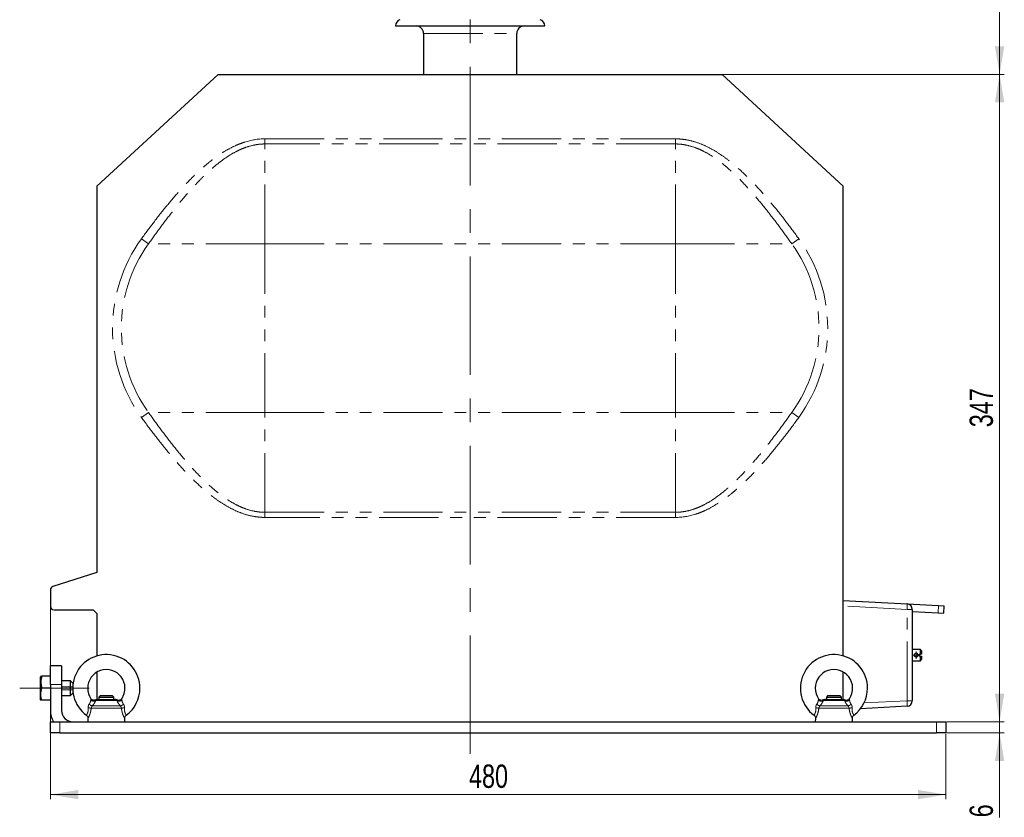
# Model space of a CAD drawing. Header units: millimetres. Extents: x 0 to 400, y -10 to 285.
# Tile 3 of 5: x 103 to 209, y 70 to 155. Entities that reach past the tile are written whole.
import ezdxf

# ---------------------------------------------------------------- set-up
doc = ezdxf.new("R2010")
doc.units = ezdxf.units.MM
doc.linetypes.add('CENTERX2', pattern=[20.32, 12.7, -2.54, 2.54, -2.54])
doc.linetypes.add('PHANTOM', pattern=[12.7, 6.35, -1.27, 1.27, -1.27, 1.27, -1.27])
doc.styles.add('SLDTEXTSTYLE0', font='TXT', dxfattribs={"width": 0.75})
doc.dimstyles.new('SLDDIMSTYLE0', dxfattribs={"dimtxt": 2.5, "dimasz": 3, "dimexe": 0, "dimexo": 0.0625, "dimtad": 1, "dimdec": 1, "dimlfac": 5, "dimrnd": 1e-09, "dimzin": 12, "dimdsep": 46, "dimtxsty": 'SLDTEXTSTYLE0', "dimsah": 1, "dimcen": 0.09, "dimadec": 0, "dimazin": 3, "dimtfac": 1, "dimtdec": 1, "dimtmove": 0, "dimatfit": 0, "dimfxl": 0, "dimfrac": 2, "dimtolj": 1, "dimtzin": 12, "dimarcsym": 0})
doc.dimstyles.new('SLDDIMSTYLE1', dxfattribs={"dimtxt": 2.5, "dimasz": 3, "dimexe": 0, "dimexo": 0.0625, "dimtad": 1, "dimdec": 1, "dimlfac": 5, "dimrnd": 1e-09, "dimzin": 12, "dimdsep": 46, "dimtxsty": 'SLDTEXTSTYLE0', "dimsah": 1, "dimcen": 0.09, "dimadec": 0, "dimazin": 3, "dimtfac": 1, "dimtdec": 1, "dimtofl": 0, "dimtmove": 0, "dimatfit": 3, "dimfxl": 0, "dimfrac": 2, "dimtolj": 1, "dimtzin": 12, "dimarcsym": 0})

# ---------------------------------------------------------------- blocks, each defined once
blk = doc.blocks.new('_D')
at = {"color": 7, "linetype": 'Continuous', "lineweight": 0}
for p, q in [((208.12, 80.17), (208.12, 86.17)), ((202.46, 80.17), (208.62, 80.17)), ((208.12, 78.97), (208.12, 80.17)), ((202.46, 78.97), (208.62, 78.97)), ((208.12, 78.97), (208.12, 69.92))]:
    blk.add_line(p, q, dxfattribs=at)
at = {"color": 7, "linetype": 'Continuous', "lineweight": 18}
for points in [[(208.12, 80.17), (208.62, 83.17), (207.62, 83.17)], [(208.12, 78.97), (207.62, 75.97), (208.62, 75.97)]]:
    blk.add_solid(points, dxfattribs=at)
at = {"color": 7, "linetype": 'Continuous', "lineweight": 18, "insert": (204.9, 69.92), "char_height": 2.5, "attachment_point": 1, "rotation": 90, "style": 'SLDTEXTSTYLE0'}
blk.add_mtext('6', dxfattribs=at)
blk = doc.blocks.new('_D_1')
at = {"color": 7, "linetype": 'Continuous', "lineweight": 0}
for p, q in [((156.46, 211.33), (208.62, 211.33)), ((208.12, 149.57), (208.12, 211.33)), ((178.46, 149.57), (208.62, 149.57))]:
    blk.add_line(p, q, dxfattribs=at)
at = {"color": 7, "linetype": 'Continuous', "lineweight": 18}
for points in [[(208.12, 211.33), (207.62, 208.33), (208.62, 208.33)], [(208.12, 149.57), (208.62, 152.57), (207.62, 152.57)]]:
    blk.add_solid(points, dxfattribs=at)
at = {"color": 7, "linetype": 'Continuous', "lineweight": 18, "insert": (204.9, 175.77), "char_height": 2.5, "attachment_point": 1, "rotation": 90, "style": 'SLDTEXTSTYLE0'}
blk.add_mtext('308,8', dxfattribs=at)
blk = doc.blocks.new('_D_2')
at = {"color": 7, "linetype": 'Continuous', "lineweight": 0}
for p, q in [((178.46, 149.57), (208.62, 149.57)), ((208.12, 80.17), (208.12, 149.57)), ((202.46, 80.17), (208.62, 80.17))]:
    blk.add_line(p, q, dxfattribs=at)
at = {"color": 7, "linetype": 'Continuous', "lineweight": 18}
for points in [[(208.12, 149.57), (207.62, 146.57), (208.62, 146.57)], [(208.12, 80.17), (208.62, 83.17), (207.62, 83.17)]]:
    blk.add_solid(points, dxfattribs=at)
at = {"color": 7, "linetype": 'Continuous', "lineweight": 18, "insert": (204.9, 111.74), "char_height": 2.5, "attachment_point": 1, "rotation": 90, "style": 'SLDTEXTSTYLE0'}
blk.add_mtext('347', dxfattribs=at)
blk = doc.blocks.new('_D_3')
at = {"color": 7, "linetype": 'Continuous', "lineweight": 0}
for p, q in [((106.36, 92.47), (106.36, 71.86)), ((202.36, 78.87), (202.36, 71.86)), ((202.36, 72.36), (106.36, 72.36))]:
    blk.add_line(p, q, dxfattribs=at)
at = {"color": 7, "linetype": 'Continuous', "lineweight": 18}
for points in [[(106.36, 72.36), (109.36, 71.86), (109.36, 72.86)], [(202.36, 72.36), (199.36, 72.86), (199.36, 71.86)]]:
    blk.add_solid(points, dxfattribs=at)
at = {"color": 7, "linetype": 'Continuous', "lineweight": 18, "insert": (151.24, 75.58), "char_height": 2.5, "attachment_point": 1, "style": 'SLDTEXTSTYLE0'}
blk.add_mtext('480', dxfattribs=at)
blk = doc.blocks.new('SW_CENTERMARKSYMBOL_0')
at = {"color": 0, "linetype": 'Continuous', "lineweight": 18}
for p, q in [((-0.2, 0), (-0.4, 0)), ((0, 0), (-0.2, 0)), ((0, 0.2), (0, 0.4)), ((0, 0), (0, 0.2)), ((0, 0), (0, -0.2)), ((0, 0), (0.2, 0)), ((0.2, 0), (0.4, 0)), ((0, -0.2), (0, -0.4))]:
    blk.add_line(p, q, dxfattribs=at)

msp = doc.modelspace()

# ---------------------------------------------------------------- linework, layer by layer
at = {"color": 7, "linetype": 'CENTERX2', "lineweight": 18}
for p, q in [((151.362, 76.712), (151.362, 222.106)), ((103.075, 83.766), (110.512, 83.766))]:
    msp.add_line(p, q, dxfattribs=at)
at = {"color": 7, "linetype": 'Continuous', "lineweight": 25}
for p, q in [((143.362, 154.766), (159.362, 154.766)), ((146.362, 153.966), (146.362, 149.566)), ((156.362, 149.566), (156.362, 153.966)), ((111.362, 137.566), (124.362, 149.566)), ((124.362, 149.566), (178.362, 149.566)), ((178.362, 149.566), (191.362, 137.566)), ((111.362, 137.566), (111.362, 96.166)), ((191.362, 87.224), (191.362, 137.566)), ((191.362, 124.166), (191.363, 124.166)), ((191.363, 104.166), (191.363, 124.166)), ((191.362, 104.166), (191.363, 104.166)), ((111.362, 96.166), (106.64, 94.655)), ((106.362, 94.274), (106.362, 92.566)), ((191.362, 93.166), (198.193, 92.808)), ((106.762, 92.166), (110.962, 92.166)), ((110.962, 92.166), (111.362, 91.766)), ((198.193, 92.808), (201.577, 92.63)), ((198.762, 92.209), (198.762, 82.423)), ((198.762, 91.977), (201.535, 91.832)), ((201.535, 91.832), (202.146, 91.8)), ((201.577, 92.63), (202.188, 92.598)), ((202.146, 91.8), (202.188, 92.598)), ((111.362, 91.766), (111.362, 87.224)), ((199.622, 87.916), (198.762, 87.916)), ((199.762, 87.776), (199.622, 87.916)), ((199.622, 87.416), (199.622, 87.916)), ((199.762, 87.776), (199.762, 87.416)), ((198.762, 86.716), (199.622, 86.716)), ((199.482, 87.416), (199.622, 87.416)), ((199.482, 87.216), (199.482, 87.416)), ((199.622, 87.216), (199.482, 87.216)), ((199.622, 86.716), (199.622, 87.216)), ((199.622, 86.716), (199.762, 86.856)), ((199.762, 87.216), (199.762, 86.856)), ((107.562, 86.166), (106.362, 86.166)), ((106.362, 84.166), (106.362, 86.166)), ((107.562, 86.166), (107.562, 84.166)), ((111.362, 85.498), (111.362, 82.558)), ((191.362, 82.558), (191.362, 85.498)), ((105.339, 85.066), (105.302, 85.001)), ((105.302, 83.148), (105.302, 85.001)), ((106.362, 85.066), (105.456, 85.066)), ((108.512, 84.566), (107.562, 84.566)), ((108.762, 84.316), (108.512, 84.566)), ((108.512, 82.966), (108.512, 84.566)), ((106.362, 83.766), (105.456, 83.766)), ((106.362, 84.166), (106.362, 81.366)), ((107.562, 84.166), (107.562, 81.366)), ((108.762, 84.316), (108.762, 83.216)), ((105.302, 82.531), (105.302, 83.148)), ((105.302, 82.531), (105.339, 82.466)), ((106.362, 82.466), (105.456, 82.466)), ((107.562, 82.966), (108.512, 82.966)), ((108.512, 82.966), (108.762, 83.216)), ((111.439, 82.566), (113.284, 82.566)), ((111.722, 82.966), (111.562, 82.806)), ((111.562, 82.806), (111.562, 82.566)), ((111.562, 82.806), (113.162, 82.806)), ((111.722, 82.966), (113.002, 82.966)), ((113.162, 82.806), (113.002, 82.966)), ((113.162, 82.566), (113.162, 82.806)), ((189.439, 82.566), (191.284, 82.566)), ((189.722, 82.966), (189.562, 82.806)), ((189.562, 82.806), (189.562, 82.566)), ((189.562, 82.806), (191.162, 82.806)), ((189.722, 82.966), (191.002, 82.966)), ((191.162, 82.806), (191.002, 82.966)), ((191.162, 82.566), (191.162, 82.806)), ((198.193, 81.824), (193.209, 81.563)), ((110.387, 80.531), (110.362, 80.166)), ((114.362, 80.166), (114.336, 80.531)), ((188.387, 80.531), (188.362, 80.166)), ((192.362, 80.166), (192.336, 80.531)), ((106.362, 78.966), (106.362, 80.166)), ((106.362, 80.166), (107.362, 80.166)), ((107.362, 80.166), (201.362, 80.166)), ((201.362, 80.166), (202.362, 80.166)), ((202.362, 80.166), (202.362, 78.966)), ((107.362, 78.966), (106.362, 78.966)), ((107.362, 78.966), (201.362, 78.966)), ((202.362, 78.966), (201.362, 78.966))]:
    msp.add_line(p, q, dxfattribs=at)
at = {"color": 8, "linetype": 'PHANTOM', "lineweight": 18}
for p, q in [((146.362, 153.966), (156.362, 153.966)), ((129.362, 142.108), (129.362, 142.655)), ((129.362, 142.655), (173.362, 142.655)), ((173.362, 142.108), (173.362, 142.655)), ((129.362, 131.395), (129.362, 142.108)), ((173.362, 142.108), (129.362, 142.108)), ((173.362, 131.395), (173.362, 142.108)), ((116.131, 131.942), (116.887, 131.395)), ((185.837, 131.395), (186.593, 131.942)), ((129.362, 131.395), (116.887, 131.395)), ((129.362, 113.337), (129.362, 131.395)), ((129.362, 131.395), (173.362, 131.395)), ((173.362, 113.337), (173.362, 131.395)), ((173.362, 131.395), (185.837, 131.395)), ((116.131, 112.789), (116.887, 113.337)), ((129.362, 113.337), (116.887, 113.337)), ((129.362, 113.337), (173.362, 113.337)), ((129.362, 102.623), (129.362, 113.337)), ((173.362, 113.337), (185.837, 113.337)), ((173.362, 102.623), (173.362, 113.337)), ((185.837, 113.337), (186.593, 112.789)), ((129.362, 102.623), (173.362, 102.623)), ((129.362, 102.076), (129.362, 102.623)), ((173.362, 102.076), (173.362, 102.623)), ((173.362, 102.076), (129.362, 102.076)), ((198.193, 92.209), (191.362, 92.567)), ((198.193, 82.423), (198.193, 92.209)), ((198.762, 92.209), (198.193, 92.209)), ((201.535, 91.832), (201.577, 92.63)), ((107.562, 84.166), (106.362, 84.166)), ((113.484, 82.449), (111.239, 82.449)), ((191.484, 82.449), (189.239, 82.449)), ((193.595, 82.182), (198.193, 82.423)), ((198.762, 82.423), (198.193, 82.423)), ((113.983, 81.617), (110.741, 81.617)), ((110.864, 81.872), (113.86, 81.872)), ((191.983, 81.617), (188.741, 81.617)), ((188.864, 81.872), (191.86, 81.872)), ((107.362, 80.166), (107.362, 78.966)), ((201.362, 78.966), (201.362, 80.166))]:
    msp.add_line(p, q, dxfattribs=at)
at = {"color": 7, "linetype": 'Continuous', "lineweight": 18}
for p, q in [((108.762, 83.926), (107.562, 83.926)), ((108.762, 83.606), (107.562, 83.606))]:
    msp.add_line(p, q, dxfattribs=at)
at = {"color": 7, "linetype": 'Continuous', "lineweight": 25}
for centre, radius, start, end in [((144.062, 154.766), 0.7, 108.37914, 180), ((158.662, 154.766), 0.7, 0, 71.62086), ((145.562, 153.966), 0.8, 0, 90), ((157.162, 153.966), 0.8, 90, 180), ((106.762, 94.274), 0.4, 107.74467, 180), ((106.762, 92.566), 0.4, 180, 270), ((198.162, 92.209), 0.6, 0, 87), ((112.362, 83.766), 3.6, 0, 233.5863), ((190.362, 83.766), 3.6, 0, 233.5863), ((112.362, 83.766), 2, 325.49738, 180), ((190.362, 83.766), 2, 325.49738, 180), ((112.362, 83.766), 2, 180, 214.5157), ((112.362, 83.766), 3.6, 306.41386, 0), ((190.362, 83.766), 2, 180, 214.5157), ((190.362, 83.766), 3.6, 306.41386, 0), ((111.439, 82.166), 0.4, 90, 120.6841), ((113.284, 82.166), 0.4, 59.38804, 90), ((189.439, 82.166), 0.4, 90, 120.6841), ((191.284, 82.166), 0.4, 59.38804, 90), ((198.162, 82.423), 0.6, 273, 0), ((108.762, 81.366), 2.4, 180, 210), ((108.762, 81.366), 1.2, 180, 270)]:
    msp.add_arc(centre, radius, start, end, dxfattribs=at)
at = {"color": 8, "linetype": 'PHANTOM', "lineweight": 18}
for centre, radius, start, end in [((129.362, 122.366), 16.333, 144.10315, 215.89685), ((173.362, 122.366), 16.333, 324.10315, 35.89685), ((129.362, 122.366), 15.399, 144.10315, 215.89685), ((173.362, 122.366), 15.399, 324.10315, 35.89685), ((195.322, 92.508), 2.887, 354.04331, 5.95669), ((111.007, 82.817), 0.436, 223.34323, 302.26106), ((113.717, 82.817), 0.436, 237.73894, 316.65677), ((189.007, 82.817), 0.436, 223.34323, 302.26106), ((191.717, 82.817), 0.436, 237.73894, 316.65677), ((195.322, 82.123), 2.887, 354.04331, 5.95669), ((109.985, 77.797), 3.893, 78.79787, 83.57186), ((110.996, 82.526), 0.668, 224.71958, 258.64776), ((113.728, 82.526), 0.668, 281.35224, 315.28042), ((114.739, 77.797), 3.893, 96.42814, 101.20213), ((187.985, 77.797), 3.893, 78.79787, 83.57186), ((188.996, 82.526), 0.668, 224.71958, 258.64776), ((191.728, 82.526), 0.668, 281.35224, 315.28042), ((192.739, 77.797), 3.893, 96.42814, 101.20213)]:
    msp.add_arc(centre, radius, start, end, dxfattribs=at)
for points, knots in [([(116.131, 131.942), (116.561, 132.536), (116.997, 133.124), (117.885, 134.285), (118.337, 134.859), (119.263, 135.988), (119.736, 136.543), (120.712, 137.627), (121.215, 138.157), (122, 138.923), (122.267, 139.174), (122.678, 139.542), (122.816, 139.663), (123.096, 139.902), (123.239, 140.02), (123.67, 140.367), (123.963, 140.589), (124.563, 141.011), (124.87, 141.211), (125.501, 141.582), (125.825, 141.754), (126.328, 141.986), (126.499, 142.059), (126.845, 142.193), (127.019, 142.255), (127.895, 142.532), (128.616, 142.655), (129.362, 142.655)], [0, 0, 0, 0, 0.125, 0.125, 0.25, 0.25, 0.375, 0.375, 0.5, 0.5, 0.5625, 0.5625, 0.59375, 0.59375, 0.625, 0.625, 0.6875, 0.6875, 0.75, 0.75, 0.8125, 0.8125, 0.84375, 0.84375, 0.875, 0.875, 1, 1, 1, 1]), ([(173.362, 142.655), (173.548, 142.655), (173.733, 142.648), (174.104, 142.617), (174.288, 142.594), (174.834, 142.505), (175.19, 142.418), (175.889, 142.196), (176.232, 142.061), (176.905, 141.751), (177.23, 141.578), (177.863, 141.205), (178.171, 141.004), (178.772, 140.581), (179.065, 140.358), (179.928, 139.662), (180.471, 139.17), (181.516, 138.149), (182.018, 137.621), (182.992, 136.538), (183.465, 135.983), (184.389, 134.856), (184.841, 134.283), (185.728, 133.122), (186.163, 132.535), (186.593, 131.942)], [0, 0, 0, 0, 0.03125, 0.03125, 0.0625, 0.0625, 0.125, 0.125, 0.1875, 0.1875, 0.25, 0.25, 0.3125, 0.3125, 0.375, 0.375, 0.5, 0.5, 0.625, 0.625, 0.75, 0.75, 0.875, 0.875, 1, 1, 1, 1]), ([(129.362, 142.108), (129.182, 142.108), (129.003, 142.1), (128.646, 142.066), (128.469, 142.041), (127.944, 141.944), (127.603, 141.848), (127.101, 141.668), (126.936, 141.602), (126.608, 141.458), (126.447, 141.381), (125.974, 141.136), (125.67, 140.957), (125.08, 140.572), (124.793, 140.366), (124.233, 139.935), (123.96, 139.709), (123.425, 139.241), (123.164, 139.001), (122.655, 138.51), (122.406, 138.26), (121.673, 137.497), (121.203, 136.972), (120.288, 135.901), (119.843, 135.355), (118.972, 134.246), (118.545, 133.684), (117.706, 132.547), (117.294, 131.973), (116.887, 131.395)], [0, 0, 0, 0, 0.03125, 0.03125, 0.0625, 0.0625, 0.125, 0.125, 0.15625, 0.15625, 0.1875, 0.1875, 0.25, 0.25, 0.3125, 0.3125, 0.375, 0.375, 0.4375, 0.4375, 0.5, 0.5, 0.625, 0.625, 0.75, 0.75, 0.875, 0.875, 1, 1, 1, 1]), ([(185.837, 131.395), (185.43, 131.973), (185.018, 132.546), (184.181, 133.681), (183.755, 134.243), (182.885, 135.35), (182.44, 135.896), (181.526, 136.966), (181.057, 137.49), (180.08, 138.507), (179.574, 139.001), (178.904, 139.586), (178.769, 139.702), (178.494, 139.928), (178.355, 140.039), (177.934, 140.364), (177.646, 140.57), (177.053, 140.957), (176.747, 141.138), (176.271, 141.383), (176.109, 141.461), (175.784, 141.604), (175.619, 141.669), (175.12, 141.849), (174.78, 141.943), (174.256, 142.041), (174.078, 142.066), (173.721, 142.1), (173.542, 142.108), (173.362, 142.108)], [0, 0, 0, 0, 0.125, 0.125, 0.25, 0.25, 0.375, 0.375, 0.5, 0.5, 0.625, 0.625, 0.65625, 0.65625, 0.6875, 0.6875, 0.75, 0.75, 0.8125, 0.8125, 0.84375, 0.84375, 0.875, 0.875, 0.9375, 0.9375, 0.96875, 0.96875, 1, 1, 1, 1]), ([(116.887, 113.337), (117.294, 112.759), (117.705, 112.185), (118.543, 111.051), (118.969, 110.489), (119.839, 109.382), (120.283, 108.836), (121.197, 107.766), (121.667, 107.241), (122.643, 106.224), (123.15, 105.731), (123.819, 105.146), (123.955, 105.03), (124.23, 104.804), (124.368, 104.693), (124.79, 104.368), (125.078, 104.161), (125.671, 103.774), (125.977, 103.594), (126.453, 103.348), (126.614, 103.271), (126.94, 103.128), (127.104, 103.062), (127.603, 102.883), (127.944, 102.788), (128.468, 102.691), (128.646, 102.666), (129.003, 102.632), (129.182, 102.623), (129.362, 102.623)], [0, 0, 0, 0, 0.125, 0.125, 0.25, 0.25, 0.375, 0.375, 0.5, 0.5, 0.625, 0.625, 0.65625, 0.65625, 0.6875, 0.6875, 0.75, 0.75, 0.8125, 0.8125, 0.84375, 0.84375, 0.875, 0.875, 0.9375, 0.9375, 0.96875, 0.96875, 1, 1, 1, 1]), ([(173.362, 102.623), (173.541, 102.623), (173.721, 102.632), (174.078, 102.666), (174.255, 102.691), (174.78, 102.788), (175.121, 102.883), (175.623, 103.063), (175.788, 103.13), (176.116, 103.274), (176.276, 103.351), (176.75, 103.595), (177.053, 103.775), (177.644, 104.16), (177.931, 104.366), (178.491, 104.797), (178.764, 105.023), (179.299, 105.49), (179.56, 105.731), (180.069, 106.222), (180.318, 106.472), (181.051, 107.235), (181.521, 107.76), (182.436, 108.83), (182.881, 109.377), (183.752, 110.485), (184.179, 111.048), (185.018, 112.184), (185.43, 112.758), (185.837, 113.337)], [0, 0, 0, 0, 0.03125, 0.03125, 0.0625, 0.0625, 0.125, 0.125, 0.15625, 0.15625, 0.1875, 0.1875, 0.25, 0.25, 0.3125, 0.3125, 0.375, 0.375, 0.4375, 0.4375, 0.5, 0.5, 0.625, 0.625, 0.75, 0.75, 0.875, 0.875, 1, 1, 1, 1]), ([(129.362, 102.076), (129.176, 102.076), (128.99, 102.084), (128.62, 102.114), (128.436, 102.137), (127.89, 102.226), (127.534, 102.313), (126.835, 102.535), (126.492, 102.67), (125.819, 102.98), (125.493, 103.153), (124.861, 103.527), (124.553, 103.727), (123.952, 104.151), (123.658, 104.374), (122.796, 105.069), (122.253, 105.561), (121.208, 106.582), (120.706, 107.111), (119.732, 108.194), (119.259, 108.748), (118.334, 109.876), (117.883, 110.449), (116.996, 111.609), (116.56, 112.196), (116.131, 112.789)], [0, 0, 0, 0, 0.03125, 0.03125, 0.0625, 0.0625, 0.125, 0.125, 0.1875, 0.1875, 0.25, 0.25, 0.3125, 0.3125, 0.375, 0.375, 0.5, 0.5, 0.625, 0.625, 0.75, 0.75, 0.875, 0.875, 1, 1, 1, 1]), ([(186.593, 112.789), (186.163, 112.196), (185.727, 111.608), (184.839, 110.446), (184.387, 109.872), (183.461, 108.744), (182.988, 108.189), (182.012, 107.104), (181.509, 106.575), (180.724, 105.809), (180.457, 105.558), (180.046, 105.19), (179.908, 105.069), (179.627, 104.83), (179.485, 104.712), (179.054, 104.365), (178.761, 104.143), (178.161, 103.721), (177.854, 103.521), (177.223, 103.149), (176.898, 102.977), (176.395, 102.746), (176.224, 102.673), (175.879, 102.538), (175.705, 102.477), (174.829, 102.2), (174.108, 102.076), (173.362, 102.076)], [0, 0, 0, 0, 0.125, 0.125, 0.25, 0.25, 0.375, 0.375, 0.5, 0.5, 0.5625, 0.5625, 0.59375, 0.59375, 0.625, 0.625, 0.6875, 0.6875, 0.75, 0.75, 0.8125, 0.8125, 0.84375, 0.84375, 0.875, 0.875, 1, 1, 1, 1]), ([(110.521, 82.056), (110.551, 82.097), (110.577, 82.137), (110.619, 82.217), (110.636, 82.258), (110.662, 82.338), (110.671, 82.376), (110.684, 82.45), (110.688, 82.485), (110.69, 82.518)], [0, 0, 0, 0, 0.25, 0.25, 0.5, 0.5, 0.75, 0.75, 1, 1, 1, 1]), ([(110.69, 82.518), (110.694, 82.55), (110.702, 82.614), (110.716, 82.643), (110.713, 82.633), (110.712, 82.633)], [0, 0, 0, 0, 0.4875841, 0.9734485, 1, 1, 1, 1]), ([(111.239, 82.449), (111.221, 82.41), (111.199, 82.367), (111.149, 82.275), (111.122, 82.227), (111.029, 82.08), (110.954, 81.976), (110.864, 81.872)], [0, 0, 0, 0, 0.25, 0.25, 0.5, 0.5, 1, 1, 1, 1]), ([(111.241, 82.501), (111.241, 82.504), (111.242, 82.507), (111.24, 82.461), (111.239, 82.449)], [0, 0, 0, 0, 0.7234696, 1, 1, 1, 1]), ([(113.484, 82.449), (113.484, 82.478), (113.482, 82.519), (113.483, 82.505), (113.483, 82.501)], [0, 0, 0, 0, 0.70598, 1, 1, 1, 1]), ([(113.86, 81.872), (113.769, 81.977), (113.695, 82.079), (113.602, 82.227), (113.574, 82.275), (113.525, 82.367), (113.503, 82.41), (113.484, 82.449)], [0, 0, 0, 0, 0.5, 0.5, 0.75, 0.75, 1, 1, 1, 1]), ([(114.011, 82.632), (114.014, 82.629), (114.018, 82.622), (114.029, 82.552), (114.034, 82.518)], [0, 0, 0, 0, 0.508036, 1, 1, 1, 1]), ([(114.034, 82.518), (114.036, 82.486), (114.04, 82.451), (114.053, 82.377), (114.062, 82.338), (114.088, 82.259), (114.104, 82.218), (114.147, 82.137), (114.172, 82.096), (114.203, 82.056)], [0, 0, 0, 0, 0.25, 0.25, 0.5, 0.5, 0.75, 0.75, 1, 1, 1, 1]), ([(188.521, 82.056), (188.551, 82.097), (188.577, 82.137), (188.619, 82.217), (188.636, 82.258), (188.662, 82.338), (188.671, 82.376), (188.684, 82.45), (188.688, 82.485), (188.69, 82.518)], [0, 0, 0, 0, 0.25, 0.25, 0.5, 0.5, 0.75, 0.75, 1, 1, 1, 1]), ([(188.69, 82.518), (188.694, 82.55), (188.702, 82.614), (188.716, 82.643), (188.713, 82.633), (188.712, 82.633)], [0, 0, 0, 0, 0.4875841, 0.9734485, 1, 1, 1, 1]), ([(189.239, 82.449), (189.221, 82.41), (189.199, 82.367), (189.149, 82.275), (189.122, 82.227), (189.029, 82.08), (188.954, 81.976), (188.864, 81.872)], [0, 0, 0, 0, 0.25, 0.25, 0.5, 0.5, 1, 1, 1, 1]), ([(189.241, 82.501), (189.241, 82.504), (189.242, 82.507), (189.24, 82.461), (189.239, 82.449)], [0, 0, 0, 0, 0.7234696, 1, 1, 1, 1]), ([(191.484, 82.449), (191.484, 82.478), (191.482, 82.519), (191.483, 82.505), (191.483, 82.501)], [0, 0, 0, 0, 0.70598, 1, 1, 1, 1]), ([(191.86, 81.872), (191.769, 81.977), (191.695, 82.079), (191.602, 82.227), (191.574, 82.275), (191.525, 82.367), (191.503, 82.41), (191.484, 82.449)], [0, 0, 0, 0, 0.5, 0.5, 0.75, 0.75, 1, 1, 1, 1]), ([(192.011, 82.632), (192.014, 82.629), (192.018, 82.622), (192.029, 82.552), (192.034, 82.518)], [0, 0, 0, 0, 0.508036, 1, 1, 1, 1]), ([(192.034, 82.518), (192.036, 82.486), (192.04, 82.451), (192.053, 82.377), (192.062, 82.338), (192.088, 82.259), (192.104, 82.218), (192.147, 82.137), (192.172, 82.096), (192.203, 82.056)], [0, 0, 0, 0, 0.25, 0.25, 0.5, 0.5, 0.75, 0.75, 1, 1, 1, 1]), ([(110.227, 80.872), (110.23, 80.877), (110.237, 80.886), (110.302, 80.992), (110.377, 81.166), (110.43, 81.404), (110.424, 81.575), (110.421, 81.666)], [0, 0, 0, 0, 0.1858754, 0.3948285, 0.5994448, 0.7879412, 1, 1, 1, 1]), ([(110.741, 81.617), (110.719, 81.465), (110.678, 81.192), (110.556, 80.85), (110.451, 80.631), (110.389, 80.523), (110.392, 80.529), (110.393, 80.53)], [0, 0, 0, 0, 0.2726161, 0.4889441, 0.7061547, 0.9019008, 1, 1, 1, 1]), ([(110.421, 81.666), (110.418, 81.701), (110.418, 81.736), (110.423, 81.805), (110.429, 81.839), (110.445, 81.907), (110.456, 81.939), (110.484, 82.001), (110.501, 82.03), (110.521, 82.056)], [0, 0, 0, 0, 0.25, 0.25, 0.5, 0.5, 0.75, 0.75, 1, 1, 1, 1]), ([(110.864, 81.872), (110.849, 81.854), (110.835, 81.836), (110.809, 81.797), (110.796, 81.776), (110.764, 81.711), (110.749, 81.664), (110.741, 81.617)], [0, 0, 0, 0, 0.25, 0.25, 0.5, 0.5, 1, 1, 1, 1]), ([(113.983, 81.617), (113.975, 81.664), (113.96, 81.71), (113.917, 81.797), (113.89, 81.837), (113.86, 81.872)], [0, 0, 0, 0, 0.5, 0.5, 1, 1, 1, 1]), ([(114.331, 80.53), (114.332, 80.528), (114.337, 80.52), (114.29, 80.601), (114.207, 80.764), (114.106, 81.014), (114.024, 81.31), (113.995, 81.521), (113.983, 81.617)], [0, 0, 0, 0, 0.0815707, 0.2548672, 0.4322741, 0.6214941, 0.8281296, 1, 1, 1, 1]), ([(114.203, 82.056), (114.223, 82.03), (114.239, 82.002), (114.267, 81.94), (114.278, 81.907), (114.303, 81.807), (114.308, 81.736), (114.303, 81.666)], [0, 0, 0, 0, 0.25, 0.25, 0.5, 0.5, 1, 1, 1, 1]), ([(114.303, 81.666), (114.3, 81.571), (114.295, 81.397), (114.347, 81.169), (114.417, 81.004), (114.475, 80.904), (114.505, 80.859), (114.497, 80.871), (114.496, 80.872)], [0, 0, 0, 0, 0.221647, 0.4049074, 0.5882068, 0.7751312, 0.9774722, 1, 1, 1, 1]), ([(188.227, 80.872), (188.23, 80.877), (188.237, 80.886), (188.302, 80.992), (188.377, 81.166), (188.43, 81.404), (188.424, 81.575), (188.421, 81.666)], [0, 0, 0, 0, 0.1858754, 0.3948285, 0.5994448, 0.7879412, 1, 1, 1, 1]), ([(188.741, 81.617), (188.719, 81.465), (188.678, 81.192), (188.556, 80.85), (188.451, 80.631), (188.389, 80.523), (188.392, 80.529), (188.393, 80.53)], [0, 0, 0, 0, 0.2726161, 0.4889441, 0.7061547, 0.9019008, 1, 1, 1, 1]), ([(188.421, 81.666), (188.418, 81.701), (188.418, 81.736), (188.423, 81.805), (188.429, 81.839), (188.445, 81.907), (188.456, 81.939), (188.484, 82.001), (188.501, 82.03), (188.521, 82.056)], [0, 0, 0, 0, 0.25, 0.25, 0.5, 0.5, 0.75, 0.75, 1, 1, 1, 1]), ([(188.864, 81.872), (188.849, 81.854), (188.835, 81.836), (188.809, 81.797), (188.796, 81.776), (188.764, 81.711), (188.749, 81.664), (188.741, 81.617)], [0, 0, 0, 0, 0.25, 0.25, 0.5, 0.5, 1, 1, 1, 1]), ([(191.983, 81.617), (191.975, 81.664), (191.96, 81.71), (191.917, 81.797), (191.89, 81.837), (191.86, 81.872)], [0, 0, 0, 0, 0.5, 0.5, 1, 1, 1, 1]), ([(192.331, 80.53), (192.332, 80.528), (192.337, 80.52), (192.29, 80.601), (192.207, 80.764), (192.106, 81.014), (192.024, 81.31), (191.995, 81.521), (191.983, 81.617)], [0, 0, 0, 0, 0.0815707, 0.2548672, 0.4322741, 0.6214941, 0.8281296, 1, 1, 1, 1]), ([(192.203, 82.056), (192.223, 82.03), (192.239, 82.002), (192.267, 81.94), (192.278, 81.907), (192.303, 81.807), (192.308, 81.736), (192.303, 81.666)], [0, 0, 0, 0, 0.25, 0.25, 0.5, 0.5, 1, 1, 1, 1]), ([(192.303, 81.666), (192.3, 81.571), (192.295, 81.397), (192.347, 81.169), (192.417, 81.004), (192.475, 80.904), (192.505, 80.859), (192.497, 80.871), (192.496, 80.872)], [0, 0, 0, 0, 0.221647, 0.4049074, 0.5882068, 0.7751312, 0.9774722, 1, 1, 1, 1])]:
    msp.add_open_spline(points, degree=3, knots=knots, dxfattribs=at)
at = {"color": 7, "linetype": 'Continuous', "lineweight": 25}
for points, knots in [([(199.362, 87.316), (199.362, 87.289), (199.357, 87.263), (199.336, 87.215), (199.322, 87.193), (199.285, 87.156), (199.263, 87.141), (199.215, 87.121), (199.188, 87.116), (199.136, 87.116), (199.109, 87.121), (199.061, 87.141), (199.039, 87.156), (199.002, 87.193), (198.987, 87.215), (198.967, 87.263), (198.962, 87.289), (198.962, 87.342), (198.967, 87.368), (198.987, 87.417), (199.002, 87.439), (199.039, 87.476), (199.061, 87.49), (199.109, 87.511), (199.136, 87.516), (199.188, 87.516), (199.215, 87.51), (199.263, 87.49), (199.285, 87.476), (199.322, 87.439), (199.336, 87.417), (199.357, 87.369), (199.362, 87.342), (199.362, 87.316)], [0, 0, 0, 0, 0.0625, 0.0625, 0.125, 0.125, 0.1875, 0.1875, 0.25, 0.25, 0.3125, 0.3125, 0.375, 0.375, 0.4375, 0.4375, 0.5, 0.5, 0.5625, 0.5625, 0.625, 0.625, 0.6875, 0.6875, 0.75, 0.75, 0.8125, 0.8125, 0.875, 0.875, 0.9375, 0.9375, 1, 1, 1, 1]), ([(105.344, 85.066), (105.342, 85.066), (105.323, 85.066), (105.392, 85.066), (105.456, 85.066)], [0, 0, 0, 0, 0.06935311, 1, 1, 1, 1]), ([(105.456, 85.066), (105.385, 84.855), (105.34, 84.64), (105.339, 84.306), (105.35, 84.197), (105.391, 83.98), (105.42, 83.872), (105.456, 83.766)], [0, 0, 0, 0, 0.5, 0.5, 0.75, 0.75, 1, 1, 1, 1]), ([(105.456, 82.466), (105.42, 82.571), (105.391, 82.678), (105.361, 82.841), (105.353, 82.897), (105.342, 83.007), (105.339, 83.062), (105.34, 83.227), (105.35, 83.336), (105.391, 83.552), (105.42, 83.66), (105.456, 83.766)], [0, 0, 0, 0, 0.25, 0.25, 0.375, 0.375, 0.5, 0.5, 0.75, 0.75, 1, 1, 1, 1]), ([(105.456, 82.466), (105.404, 82.466), (105.337, 82.466), (105.348, 82.466), (105.351, 82.466)], [0, 0, 0, 0, 0.7528606, 1, 1, 1, 1]), ([(111.234, 82.515), (111.212, 82.502), (111.153, 82.468), (111.036, 82.454), (110.9, 82.478), (110.784, 82.543), (110.736, 82.609), (110.717, 82.636)], [0, 0, 0, 0, 0.1302414, 0.3481889, 0.5842537, 0.8308814, 1, 1, 1, 1]), ([(114.005, 82.637), (113.991, 82.615), (113.951, 82.552), (113.846, 82.488), (113.72, 82.456), (113.609, 82.464), (113.534, 82.485), (113.498, 82.506), (113.489, 82.512)], [0, 0, 0, 0, 0.1328099, 0.3794971, 0.6050321, 0.7877829, 0.9421956, 1, 1, 1, 1]), ([(189.234, 82.515), (189.212, 82.502), (189.153, 82.468), (189.036, 82.454), (188.9, 82.478), (188.784, 82.543), (188.736, 82.609), (188.717, 82.636)], [0, 0, 0, 0, 0.13024142, 0.34818887, 0.58425372, 0.83088137, 1, 1, 1, 1]), ([(192.005, 82.637), (191.991, 82.615), (191.951, 82.552), (191.846, 82.488), (191.72, 82.456), (191.609, 82.464), (191.534, 82.485), (191.498, 82.506), (191.489, 82.512)], [0, 0, 0, 0, 0.1328099, 0.3794971, 0.6050321, 0.7877829, 0.9421956, 1, 1, 1, 1]), ([(110.221, 80.866), (110.254, 80.839), (110.319, 80.787), (110.368, 80.681), (110.389, 80.594), (110.386, 80.546), (110.385, 80.53)], [0, 0, 0, 0, 0.3230327, 0.628052, 0.8814162, 1, 1, 1, 1]), ([(114.34, 80.531), (114.338, 80.541), (114.331, 80.59), (114.356, 80.685), (114.411, 80.796), (114.475, 80.844), (114.503, 80.865)], [0, 0, 0, 0, 0.0716792, 0.3861534, 0.736588, 1, 1, 1, 1]), ([(188.221, 80.866), (188.254, 80.839), (188.319, 80.787), (188.368, 80.681), (188.389, 80.594), (188.386, 80.546), (188.385, 80.53)], [0, 0, 0, 0, 0.3230327, 0.628052, 0.8814162, 1, 1, 1, 1]), ([(192.34, 80.531), (192.338, 80.541), (192.331, 80.59), (192.356, 80.685), (192.411, 80.796), (192.475, 80.844), (192.503, 80.865)], [0, 0, 0, 0, 0.0716792, 0.3861534, 0.736588, 1, 1, 1, 1])]:
    msp.add_open_spline(points, degree=3, knots=knots, dxfattribs=at)
for points in [[(199.762, 87.416), (199.715, 87.416), (199.669, 87.416), (199.622, 87.416)], [(199.622, 87.216), (199.669, 87.216), (199.715, 87.216), (199.762, 87.216)]]:
    msp.add_open_spline(points, degree=3, dxfattribs=at)

# ---------------------------------------------------------------- block references
at = {"color": 7, "linetype": 'Continuous', "lineweight": 18}
msp.add_blockref('SW_CENTERMARKSYMBOL_0', (199.162, 87.316), dxfattribs=at)

# ---------------------------------------------------------------- dimensions: what is measured, and where the dimension line sits
for base, p1, p2, dimstyle, picture, middle in [((208.122, 211.332), (178.362, 149.566), (156.362, 211.332), 'SLDDIMSTYLE1', '_D_1', (208.122, 180.449)), ((208.122, 149.566), (202.362, 80.166), (178.362, 149.566), 'SLDDIMSTYLE1', '_D_2', (208.122, 114.866)), ((208.122, 80.166), (202.362, 78.966), (202.362, 80.166), 'SLDDIMSTYLE0', '_D', (208.122, 70.966))]:
    dim = msp.add_linear_dim(base=base, p1=p1, p2=p2, angle=90, dimstyle=dimstyle, dxfattribs=at)
    dim.commit()
    dim.dimension.update_dxf_attribs({"geometry": picture, "text_midpoint": middle, "dimtype": 160})
dim = msp.add_linear_dim(base=(106.362, 72.358), p1=(202.362, 78.966), p2=(106.362, 92.566), dimstyle='SLDDIMSTYLE1', dxfattribs=at)
dim.commit()
dim.dimension.update_dxf_attribs({"geometry": '_D_3', "text_midpoint": (154.362, 72.358), "dimtype": 160})

doc.saveas('drawing.dxf')
